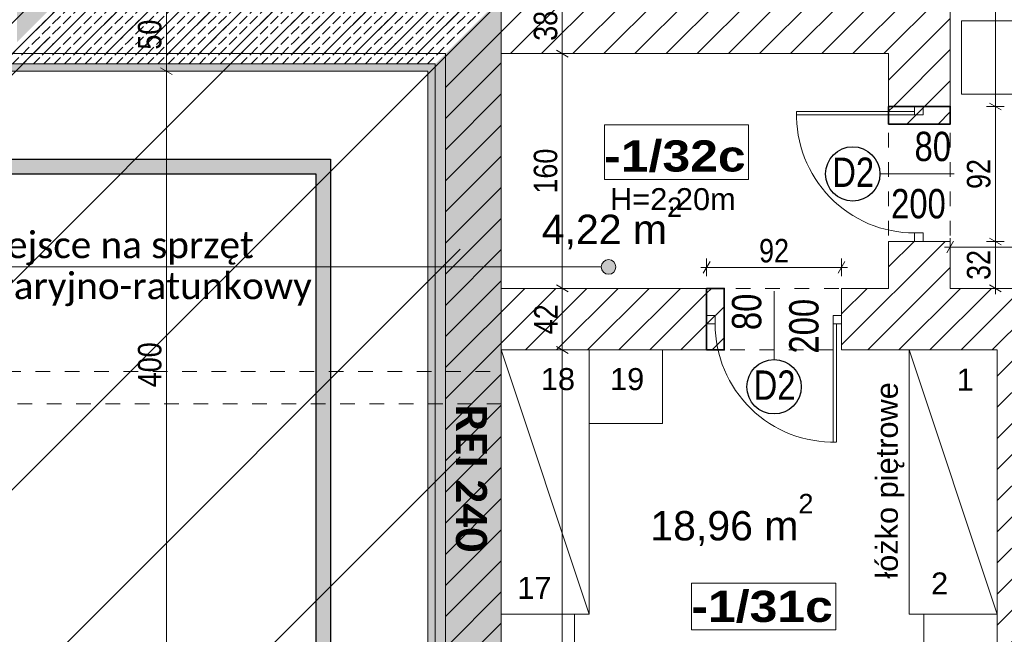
# Model space of a CAD drawing. Header units: centimetres. Extents: x 18292 to 3593338517, y 11794 to 62103.
# Tile 13 of 147: x 28190 to 28861, y 54512 to 54931. Entities that reach past the tile are written whole.
import ezdxf

# ---------------------------------------------------------------- set-up
doc = ezdxf.new("R2010")
doc.units = ezdxf.units.CM
doc.header["$MEASUREMENT"] = 0
doc.linetypes.add('Dashed-002', pattern=[20, 10, -10])
for name, color, linetype in [('410-Fundamenty', 7, 'Continuous'), ('499-Wymiary i opisy', 7, 'Continuous'), ('___WYBURZENIA', 7, 'Continuous'), ('__PROJEKTOWANE', 7, 'Continuous'), ('__PROJEKTOWANE_WYPOSAŻENIE', 7, 'Continuous'), ('MF-NR', 7, 'Continuous'), ('MF_KRESKOWANIE', 7, 'Continuous'), ('MF_NR', 7, 'Continuous'), ('MF_OKNA', 7, 'Continuous'), ('MF_przerywana', 7, 'Continuous'), ('MF_SCIANY_KONSTR', 7, 'Continuous'), ('MF_WIDOK', 7, 'Continuous')]:
    doc.layers.add(name, color=color, linetype=linetype)
doc.styles.add('GENERATED_STYLE_1', font='txt')
doc.styles.add('GENERATED_STYLE_2', font='txt')
doc.styles.add('GENERATED_STYLE_4', font='txt')
doc.styles.add('GENERATED_STYLE_5', font='txt')
doc.styles.add('GENERATED_STYLE_7', font='txt')
doc.styles.add('GENERATED_STYLE_8', font='txt')
doc.dimstyles.new('GENERATED_STYLE__1', dxfattribs={"dimtxt": 16, "dimasz": 6.08, "dimexe": 0.18, "dimexo": 0.0625, "dimgap": 0.09, "dimtad": 1, "dimtih": 1, "dimtoh": 1, "dimdec": 0, "dimzin": 0, "dimdsep": 46, "dimtxsty": 'GENERATED_STYLE_4', "dimblk": 'ARROWHEAD_2', "dimblk1": 'ARROWHEAD_2', "dimblk2": 'ARROWHEAD_2', "dimcen": 0.09, "dimse1": 1, "dimse2": 1, "dimclrd": 7, "dimclre": 7, "dimclrt": 7, "dimadec": 0, "dimazin": 0, "dimtfac": 1, "dimtdec": 4, "dimtmove": 0, "dimatfit": 3, "dimfxl": 0, "dimtolj": 1, "dimtzin": 0, "dimarcsym": 0})
doc.dimstyles.new('GENERATED_STYLE__2', dxfattribs={"dimtxt": 16, "dimasz": 6.08, "dimexe": 0.18, "dimexo": 0.0625, "dimgap": 0.09, "dimtad": 1, "dimtih": 1, "dimtoh": 1, "dimdec": 0, "dimzin": 0, "dimdsep": 46, "dimtxsty": 'GENERATED_STYLE_4', "dimblk": 'ARROWHEAD_2', "dimblk1": 'ARROWHEAD_2', "dimblk2": 'ARROWHEAD_2', "dimcen": 0.09, "dimse1": 1, "dimse2": 1, "dimclrd": 7, "dimclre": 7, "dimclrt": 7, "dimadec": 0, "dimazin": 0, "dimtfac": 1, "dimtdec": 4, "dimtmove": 2, "dimatfit": 3, "dimfxl": 0, "dimtolj": 1, "dimtzin": 0, "dimarcsym": 0})
doc.dimstyles.new('GENERATED_STYLE__3', dxfattribs={"dimtxt": 16, "dimasz": 6.08, "dimexe": 0.18, "dimexo": 0.0625, "dimgap": 0.09, "dimtad": 1, "dimdec": 0, "dimzin": 0, "dimdsep": 46, "dimtxsty": 'GENERATED_STYLE_4', "dimblk": 'ARROWHEAD_2', "dimblk1": 'ARROWHEAD_2', "dimblk2": 'ARROWHEAD_2', "dimcen": 0.09, "dimse1": 1, "dimse2": 1, "dimclrd": 7, "dimclre": 7, "dimclrt": 7, "dimadec": 0, "dimazin": 0, "dimtfac": 1, "dimtdec": 4, "dimtmove": 2, "dimatfit": 3, "dimfxl": 0, "dimtolj": 1, "dimtzin": 0, "dimarcsym": 0})
doc.dimstyles.new('GENERATED_STYLE__4', dxfattribs={"dimtxt": 16, "dimasz": 6.08, "dimexe": 0.18, "dimexo": 0.0625, "dimgap": 0.09, "dimtad": 1, "dimdec": 0, "dimzin": 0, "dimdsep": 46, "dimtxsty": 'GENERATED_STYLE_4', "dimblk": 'ARROWHEAD_2', "dimblk1": 'ARROWHEAD_2', "dimblk2": 'ARROWHEAD_2', "dimcen": 0.09, "dimse1": 1, "dimse2": 1, "dimclrd": 7, "dimclre": 7, "dimclrt": 7, "dimadec": 0, "dimazin": 0, "dimtfac": 1, "dimtdec": 4, "dimtmove": 0, "dimatfit": 3, "dimfxl": 0, "dimtolj": 1, "dimtzin": 0, "dimarcsym": 0})
doc.dimstyles.new('GENERATED_STYLE__6', dxfattribs={"dimtxt": 16, "dimasz": 6.08, "dimexe": 0.18, "dimexo": 0.0625, "dimgap": 0.09, "dimtad": 1, "dimdec": 0, "dimzin": 0, "dimdsep": 46, "dimtxsty": 'GENERATED_STYLE_1', "dimblk": 'ARROWHEAD_2', "dimblk1": 'ARROWHEAD_2', "dimblk2": 'ARROWHEAD_2', "dimcen": 0.09, "dimse1": 1, "dimse2": 1, "dimclrd": 7, "dimclre": 7, "dimclrt": 7, "dimadec": 0, "dimazin": 0, "dimtfac": 1, "dimtdec": 4, "dimtmove": 0, "dimatfit": 3, "dimfxl": 0, "dimtolj": 1, "dimtzin": 0, "dimarcsym": 0})
pattern_1 = [(45, (4868174.165, 3898003.605), (-10.606601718, 10.606601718), [])]
pattern_2 = [(45, (4868174.165, 3898003.605), (-7.071067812, 7.071067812), [7.5, -2.5]), (45, (4868174.165, 3898010.676), (-7.071067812, 7.071067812), [7.5, -2.5])]
pattern_3 = [(90, (4868174.1653, 3898003.6053), (-3.4641016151, 0), [2, -4]), (90, (4868172.4333, 3898006.6053), (-3.4641016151, 0), [2, -4]), (150, (4868174.1653, 3898005.6053), (1.7320508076, 3), [2, -4]), (150, (4868170.7012, 3898005.6053), (1.7320508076, 3), [2, -4]), (210, (4868174.1653, 3898003.6053), (-1.7320508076, 3), [2, -4]), (210, (4868170.7012, 3898003.6053), (-1.7320508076, 3), [2, -4])]

# ---------------------------------------------------------------- blocks, each defined once
blk = doc.blocks.new('*D56', base_point=(4868174.17, 3898003.61))
at = {"layer": '499-Wymiary i opisy', "color": 7, "linetype": 'Continuous', "lineweight": 13}
for p, q in [((28565.47, 54705.49), (28553.47, 54705.49)), ((28555.47, 54707.8), (28563.47, 54703.18)), ((28559.47, 54144.49), (28559.47, 54705.49)), ((28565.47, 54144.49), (28553.47, 54144.49)), ((28555.47, 54146.8), (28563.47, 54142.18)), ((28559.47, 54140.58), (28559.47, 54144.49))]:
    blk.add_line(p, q, dxfattribs=at)
at = {"layer": '499-Wymiary i opisy', "color": 7, "lineweight": 13, "insert": (28556.27, 54413.75), "char_height": 16, "attachment_point": 7, "rotation": 90, "style": 'GENERATED_STYLE_4'}
blk.add_mtext('\\A1;{\\pql;\\fArial Narrow|b0|i0|c238|p34;561}', dxfattribs=at)
blk = doc.blocks.new('ARROWHEAD_2')
at = {"color": 0, "linetype": 'Continuous', "lineweight": 0}
for p, q in [((0, 0), (-1, 0)), ((-0.38, -0.66), (0.38, 0.66))]:
    blk.add_line(p, q, dxfattribs=at)
blk = doc.blocks.new('*D57', base_point=(4868174.17, 3898003.61))
at = {"layer": '499-Wymiary i opisy', "color": 7, "linetype": 'Continuous', "lineweight": 13}
for p, q in [((28565.47, 54747.49), (28553.47, 54747.49)), ((28555.47, 54749.8), (28563.47, 54745.18)), ((28559.47, 54705.49), (28559.47, 54747.49)), ((28565.47, 54705.49), (28553.47, 54705.49)), ((28555.47, 54707.8), (28563.47, 54703.18))]:
    blk.add_line(p, q, dxfattribs=at)
at = {"layer": '499-Wymiary i opisy', "color": 7, "lineweight": 13, "insert": (28556.27, 54716.25), "char_height": 16, "attachment_point": 7, "rotation": 90, "style": 'GENERATED_STYLE_4'}
blk.add_mtext('\\A1;{\\pql;\\fArial Narrow|b0|i0|c238|p34;42}', dxfattribs=at)
blk = doc.blocks.new('*D58', base_point=(4868174.17, 3898003.61))
at = {"layer": '499-Wymiary i opisy', "color": 7, "linetype": 'Continuous', "lineweight": 13}
for p, q in [((28565.47, 54907.49), (28553.47, 54907.49)), ((28555.47, 54909.8), (28563.47, 54905.18)), ((28559.47, 54747.49), (28559.47, 54907.49)), ((28565.47, 54747.49), (28553.47, 54747.49)), ((28555.47, 54749.8), (28563.47, 54745.18))]:
    blk.add_line(p, q, dxfattribs=at)
at = {"layer": '499-Wymiary i opisy', "color": 7, "lineweight": 13, "insert": (28556.27, 54812.13), "char_height": 16, "attachment_point": 7, "rotation": 90, "style": 'GENERATED_STYLE_4'}
blk.add_mtext('\\A1;{\\pql;\\fArial Narrow|b0|i0|c238|p34;160}', dxfattribs=at)
blk = doc.blocks.new('*D59', base_point=(4868174.17, 3898003.61))
at = {"layer": '499-Wymiary i opisy', "color": 7, "linetype": 'Continuous', "lineweight": 13}
for p, q in [((28563.47, 54943.18), (28555.47, 54947.8)), ((28559.47, 54945.49), (28559.47, 54949.41)), ((28565.47, 54945.49), (28553.47, 54945.49)), ((28559.47, 54907.49), (28559.47, 54945.49)), ((28565.47, 54907.49), (28553.47, 54907.49)), ((28555.47, 54909.8), (28563.47, 54905.18))]:
    blk.add_line(p, q, dxfattribs=at)
at = {"layer": '499-Wymiary i opisy', "color": 7, "lineweight": 13, "insert": (28556.27, 54916.25), "char_height": 16, "attachment_point": 7, "rotation": 90, "style": 'GENERATED_STYLE_4'}
blk.add_mtext('\\A1;{\\pql;\\fArial Narrow|b0|i0|c238|p34;38}', dxfattribs=at)
blk = doc.blocks.new('*D72', base_point=(4868174.17, 3898003.61))
at = {"layer": '499-Wymiary i opisy', "color": 7, "linetype": 'Continuous', "lineweight": 13}
for p, q in [((28784.19, 55639.09), (28779.57, 55631.09)), ((28781.88, 55629.09), (28781.88, 55641.09)), ((28826.19, 55639.09), (28821.57, 55631.09)), ((28823.88, 55629.09), (28823.88, 55641.09)), ((28781.88, 55635.09), (28823.88, 55635.09))]:
    blk.add_line(p, q, dxfattribs=at)
at = {"layer": '499-Wymiary i opisy', "color": 7, "lineweight": 13, "insert": (28792.64, 55638.29), "char_height": 16, "attachment_point": 7, "style": 'GENERATED_STYLE_4'}
blk.add_mtext('\\A1;{\\pql;\\fArial Narrow|b0|i0|c238|p34;42}', dxfattribs=at)
blk = doc.blocks.new('*D73', base_point=(4868174.17, 3898003.61))
at = {"layer": '499-Wymiary i opisy', "color": 7, "linetype": 'Continuous', "lineweight": 13}
for p, q in [((28826.19, 55639.09), (28821.57, 55631.09)), ((28823.88, 55629.09), (28823.88, 55641.09)), ((29003.19, 55639.09), (28998.57, 55631.09)), ((29000.88, 55629.09), (29000.88, 55641.09)), ((28823.88, 55635.09), (29000.88, 55635.09))]:
    blk.add_line(p, q, dxfattribs=at)
at = {"layer": '499-Wymiary i opisy', "color": 7, "lineweight": 13, "insert": (28863, 55638.29), "char_height": 16, "attachment_point": 7, "style": 'GENERATED_STYLE_4'}
blk.add_mtext('\\A1;{\\pql;\\fArial Narrow|b0|i0|c238|p34;177}', dxfattribs=at)
blk = doc.blocks.new('*D126', base_point=(4868174.17, 3898003.61))
at = {"layer": '499-Wymiary i opisy', "color": 7, "linetype": 'Continuous', "lineweight": 13}
for p, q in [((31251.77, 59746.49), (31239.77, 59746.49)), ((31249.77, 59744.18), (31241.77, 59748.8)), ((31245.77, 59746.49), (31245.77, 59750.41)), ((31245.77, 52927.49), (31245.77, 59746.49)), ((31251.77, 52927.49), (31239.77, 52927.49)), ((31241.77, 52929.8), (31249.77, 52925.18)), ((31245.77, 52923.58), (31245.77, 52927.49))]:
    blk.add_line(p, q, dxfattribs=at)
at = {"layer": '499-Wymiary i opisy', "color": 7, "lineweight": 13, "insert": (31242.57, 56311.39), "char_height": 16, "attachment_point": 7, "rotation": 90, "style": 'GENERATED_STYLE_1'}
blk.add_mtext('\\A1;{\\pql;\\fArial Narrow|b1|i0|c238|p34;6\xa0819}', dxfattribs=at)
blk = doc.blocks.new('*D162', base_point=(4868174.17, 3898003.61))
at = {"layer": '499-Wymiary i opisy', "color": 7, "linetype": 'Continuous', "lineweight": 13}
for p, q in [((28860.71, 54779.49), (28848.71, 54779.49)), ((28850.71, 54781.8), (28858.71, 54777.18)), ((28854.71, 54747.49), (28854.71, 54779.49)), ((28860.71, 54747.49), (28848.71, 54747.49)), ((28850.71, 54749.8), (28858.71, 54745.18)), ((28854.71, 54743.58), (28854.71, 54747.49))]:
    blk.add_line(p, q, dxfattribs=at)
at = {"layer": '499-Wymiary i opisy', "color": 7, "lineweight": 13, "insert": (28851.51, 54753.25), "char_height": 16, "attachment_point": 7, "rotation": 90, "style": 'GENERATED_STYLE_4'}
blk.add_mtext('\\A1;{\\pql;\\fArial Narrow|b0|i0|c238|p34;32}', dxfattribs=at)
blk = doc.blocks.new('*D163', base_point=(4868174.17, 3898003.61))
at = {"layer": '499-Wymiary i opisy', "color": 7, "linetype": 'Continuous', "lineweight": 13}
for p, q in [((28850.71, 54873.8), (28858.71, 54869.18)), ((28860.71, 54871.49), (28848.71, 54871.49)), ((28854.71, 54779.49), (28854.71, 54871.49)), ((28860.71, 54779.49), (28848.71, 54779.49)), ((28850.71, 54781.8), (28858.71, 54777.18))]:
    blk.add_line(p, q, dxfattribs=at)
at = {"layer": '499-Wymiary i opisy', "color": 7, "lineweight": 13, "insert": (28851.51, 54815.25), "char_height": 16, "attachment_point": 7, "rotation": 90, "style": 'GENERATED_STYLE_4'}
blk.add_mtext('\\A1;{\\pql;\\fArial Narrow|b0|i0|c238|p34;92}', dxfattribs=at)
blk = doc.blocks.new('*D164', base_point=(4868174.17, 3898003.61))
at = {"layer": '499-Wymiary i opisy', "color": 7, "linetype": 'Continuous', "lineweight": 13}
for p, q in [((28850.71, 55101.8), (28858.71, 55097.18)), ((28860.71, 55099.49), (28848.71, 55099.49)), ((28854.71, 54871.49), (28854.71, 55099.49)), ((28850.71, 54873.8), (28858.71, 54869.18)), ((28860.71, 54871.49), (28848.71, 54871.49))]:
    blk.add_line(p, q, dxfattribs=at)
at = {"layer": '499-Wymiary i opisy', "color": 7, "lineweight": 13, "insert": (28851.51, 54970.13), "char_height": 16, "attachment_point": 7, "rotation": 90, "style": 'GENERATED_STYLE_4'}
blk.add_mtext('\\A1;{\\pql;\\fArial Narrow|b0|i0|c238|p34;228}', dxfattribs=at)
blk = doc.blocks.new('*D169', base_point=(4868174.17, 3898003.61))
at = {"layer": '499-Wymiary i opisy', "color": 7, "linetype": 'Continuous', "lineweight": 13}
for p, q in [((28826.19, 54779.67), (28821.57, 54771.67)), ((28823.88, 54769.67), (28823.88, 54781.67)), ((29101.19, 54779.67), (29096.57, 54771.67)), ((29098.88, 54769.67), (29098.88, 54781.67)), ((28819.97, 54775.67), (28823.88, 54775.67)), ((28823.88, 54775.67), (29098.88, 54775.67))]:
    blk.add_line(p, q, dxfattribs=at)
at = {"layer": '499-Wymiary i opisy', "color": 7, "lineweight": 13, "insert": (28946.02, 54778.87), "char_height": 16, "attachment_point": 7, "style": 'GENERATED_STYLE_4'}
blk.add_mtext('\\A1;{\\pql;\\fArial Narrow|b0|i0|c238|p34;275}', dxfattribs=at)
blk = doc.blocks.new('*D173', base_point=(4868174.17, 3898003.61))
at = {"layer": '499-Wymiary i opisy', "color": 7, "linetype": 'Continuous', "lineweight": 13}
for p, q in [((28660.19, 54765.77), (28655.57, 54757.77)), ((28657.88, 54755.77), (28657.88, 54767.77)), ((28747.57, 54757.77), (28752.19, 54765.77)), ((28749.88, 54755.77), (28749.88, 54767.77)), ((28653.97, 54761.77), (28657.88, 54761.77)), ((28657.88, 54761.77), (28749.88, 54761.77)), ((28749.88, 54761.77), (28753.79, 54761.77))]:
    blk.add_line(p, q, dxfattribs=at)
at = {"layer": '499-Wymiary i opisy', "color": 7, "lineweight": 13, "insert": (28693.64, 54764.97), "char_height": 16, "attachment_point": 7, "style": 'GENERATED_STYLE_4'}
blk.add_mtext('\\A1;{\\pql;\\fArial Narrow|b0|i0|c238|p34;92}', dxfattribs=at)
blk = doc.blocks.new('*D252', base_point=(4868174.17, 3898003.61))
at = {"layer": '499-Wymiary i opisy', "color": 7, "linetype": 'Continuous', "lineweight": 13}
for p, q in [((28784.19, 55007.95), (28779.57, 54999.95)), ((28781.88, 54997.95), (28781.88, 55009.95)), ((28826.19, 55007.95), (28821.57, 54999.95)), ((28823.88, 54997.95), (28823.88, 55009.95)), ((28781.88, 55003.95), (28823.88, 55003.95))]:
    blk.add_line(p, q, dxfattribs=at)
at = {"layer": '499-Wymiary i opisy', "color": 7, "lineweight": 13, "insert": (28792.64, 55007.15), "char_height": 16, "attachment_point": 7, "style": 'GENERATED_STYLE_4'}
blk.add_mtext('\\A1;{\\pql;\\fArial Narrow|b0|i0|c238|p34;42}', dxfattribs=at)
blk = doc.blocks.new('*D253', base_point=(4868174.17, 3898003.61))
at = {"layer": '499-Wymiary i opisy', "color": 7, "linetype": 'Continuous', "lineweight": 13}
for p, q in [((28826.19, 55007.95), (28821.57, 54999.95)), ((28823.88, 54997.95), (28823.88, 55009.95)), ((29383.19, 55007.95), (29378.57, 54999.95)), ((29380.88, 54997.95), (29380.88, 55009.95)), ((28823.88, 55003.95), (29380.88, 55003.95))]:
    blk.add_line(p, q, dxfattribs=at)
at = {"layer": '499-Wymiary i opisy', "color": 7, "lineweight": 13, "insert": (29087.02, 55007.15), "char_height": 16, "attachment_point": 7, "style": 'GENERATED_STYLE_4'}
blk.add_mtext('\\A1;{\\pql;\\fArial Narrow|b0|i0|c238|p34;557}', dxfattribs=at)
blk = doc.blocks.new('*D264', base_point=(4868174.17, 3898003.61))
at = {"layer": '499-Wymiary i opisy', "color": 7, "linetype": 'Continuous', "lineweight": 13}
for p, q in [((28295.66, 54895.49), (28283.66, 54895.49)), ((28285.66, 54897.8), (28293.66, 54893.18)), ((28289.66, 54495.49), (28289.66, 54895.49)), ((28285.66, 54497.8), (28293.66, 54493.18)), ((28295.66, 54495.49), (28283.66, 54495.49))]:
    blk.add_line(p, q, dxfattribs=at)
at = {"layer": '499-Wymiary i opisy', "color": 7, "lineweight": 13, "insert": (28286.46, 54680.13), "char_height": 16, "attachment_point": 7, "rotation": 90, "style": 'GENERATED_STYLE_4'}
blk.add_mtext('\\A1;{\\pql;\\fArial Narrow|b0|i0|c238|p34;400}', dxfattribs=at)
blk = doc.blocks.new('*D265', base_point=(4868174.17, 3898003.61))
at = {"layer": '499-Wymiary i opisy', "color": 7, "linetype": 'Continuous', "lineweight": 13}
for p, q in [((28285.66, 54947.8), (28293.66, 54943.18)), ((28295.66, 54945.49), (28283.66, 54945.49)), ((28289.66, 54895.49), (28289.66, 54945.49)), ((28295.66, 54895.49), (28283.66, 54895.49)), ((28285.66, 54897.8), (28293.66, 54893.18))]:
    blk.add_line(p, q, dxfattribs=at)
at = {"layer": '499-Wymiary i opisy', "color": 7, "lineweight": 13, "insert": (28286.46, 54910.25), "char_height": 16, "attachment_point": 7, "rotation": 90, "style": 'GENERATED_STYLE_4'}
blk.add_mtext('\\A1;{\\pql;\\fArial Narrow|b0|i0|c238|p34;50}', dxfattribs=at)

msp = doc.modelspace()

# ---------------------------------------------------------------- hatches: boundary and pattern name
at = {"layer": '410-Fundamenty', "linetype": 'Continuous', "lineweight": 0, "true_color": 0x000000}
h = msp.add_hatch(dxfattribs=at)
h.set_pattern_fill('beton_000a', color=18, style=0, pattern_type=2)
h.set_pattern_definition(pattern_2)
h.paths.add_polyline_path([(28192.88, 55795.49), (28192.88, 54920.49), (28217.88, 54945.49), (28217.88, 55820.49)])
h = msp.add_hatch(dxfattribs=at)
h.set_pattern_fill('beton_000a', color=18, style=0, pattern_type=2)
h.set_pattern_definition(pattern_2)
h.paths.add_polyline_path([(28187.88, 55790.49), (28187.88, 54915.49), (28192.88, 54920.49), (28192.88, 55795.49)])
h = msp.add_hatch(dxfattribs=at)
h.set_pattern_fill('beton_000a', color=18, style=0, pattern_type=2)
h.set_pattern_definition(pattern_2)
h.paths.add_polyline_path([(28192.88, 54920.49), (28492.88, 54920.49), (28517.88, 54945.49), (28217.88, 54945.49)])
h = msp.add_hatch(dxfattribs=at)
h.set_pattern_fill('beton_000a', color=18, style=0, pattern_type=2)
h.set_pattern_definition(pattern_2)
h.paths.add_polyline_path([(28492.88, 54920.49), (28492.88, 54119.49), (28517.88, 54144.49), (28517.88, 54945.49)])
h = msp.add_hatch(dxfattribs=at)
h.set_pattern_fill('beton_000a', color=18, style=0, pattern_type=2)
h.set_pattern_definition(pattern_2)
h.paths.add_polyline_path([(28187.88, 54915.49), (28487.88, 54915.49), (28492.88, 54920.49), (28192.88, 54920.49)])
h = msp.add_hatch(dxfattribs=at)
h.set_pattern_fill('beton_000a', color=18, style=0, pattern_type=2)
h.set_pattern_definition(pattern_2)
h.paths.add_polyline_path([(28487.88, 54915.49), (28487.88, 54114.49), (28492.88, 54119.49), (28492.88, 54920.49)])
h = msp.add_hatch(dxfattribs=at)
h.set_pattern_fill('beton_000a', color=18, style=0, pattern_type=2)
h.set_pattern_definition(pattern_2)
h.paths.add_polyline_path([(28172.88, 54900.49), (28472.88, 54900.49), (28487.88, 54915.49), (28187.88, 54915.49)])
h = msp.add_hatch(dxfattribs=at)
h.set_pattern_fill('beton_000a', color=18, style=0, pattern_type=2)
h.set_pattern_definition(pattern_2)
h.paths.add_polyline_path([(28472.88, 54900.49), (28472.88, 54099.49), (28487.88, 54114.49), (28487.88, 54915.49)])
h = msp.add_hatch(dxfattribs=at)
h.set_pattern_fill('Styropian_000a', color=18, style=0, pattern_type=2)
h.set_pattern_definition(pattern_3)
h.paths.add_polyline_path([(28167.88, 54895.49), (28467.88, 54895.49), (28472.88, 54900.49), (28172.88, 54900.49)])
h = msp.add_hatch(dxfattribs=at)
h.set_pattern_fill('Styropian_000a', color=18, style=0, pattern_type=2)
h.set_pattern_definition(pattern_3)
h.paths.add_polyline_path([(28467.88, 54895.49), (28467.88, 54094.49), (28472.88, 54099.49), (28472.88, 54900.49)])
at = {"layer": '___WYBURZENIA', "linetype": 'Continuous', "lineweight": 35}
h = msp.add_hatch(dxfattribs=at)
h.set_pattern_fill('bloczki_ceramiczne_000a', color=30, style=0, pattern_type=2)
h.set_pattern_definition(pattern_1)
h.paths.add_polyline_path([(28781.88, 54859.49), (28823.88, 54859.49), (28823.88, 54871.49), (28781.88, 54871.49)])
h = msp.add_hatch(dxfattribs=at)
h.set_pattern_fill('bloczki_ceramiczne_000a', color=30, style=0, pattern_type=2)
h.set_pattern_definition(pattern_1)
h.paths.add_polyline_path([(28657.88, 54705.49), (28669.88, 54705.49), (28669.88, 54747.49), (28657.88, 54747.49)])
at = {"layer": '__PROJEKTOWANE', "linetype": 'Continuous', "lineweight": 13}
h = msp.add_hatch(dxfattribs=at)
h.set_pattern_fill('Bloczki_ceramiczne_kopia_DD', color=150, style=0, pattern_type=2)
h.set_pattern_definition([(45, (4868174.17, 3898003.61), (-70.7106781, 70.7106781), [])])
h.paths.add_polyline_path([(29714.88, 54617.49), (30014.88, 54617.49), (30014.88, 55810.49), (29733.88, 55810.49), (29733.88, 56706.54), (30093.98, 56706.54), (30092.06, 56167.49), (30371.88, 56167.49), (30371.88, 54260.49), (30071.88, 54260.49), (30071.88, 53759.49), (28132.88, 53759.49), (28132.88, 54560.49), (27833.92, 54560.49), (27832.9, 55446.69), (26114.07, 55446.61), (26114.07, 55792.49), (28189.88, 55792.49), (28189.88, 54917.49), (28489.88, 54917.49), (28489.88, 54116.49), (29714.88, 54116.49)])
at = {"layer": '__PROJEKTOWANE', "linetype": 'Continuous', "lineweight": 25}
h = msp.add_hatch(color=230, dxfattribs=at)
h.paths.add_polyline_path([(27914.85, 56613.92), (27914.85, 54825.65), (28391.41, 54825.65), (28391.41, 54038.82), (28822.34, 54038.82), (28822.34, 53475.15), (29471.71, 53475.15), (29471.71, 54038.82), (29811.8, 54038.82), (29811.8, 54541.02), (30104, 54541.02), (30104, 55897.12), (28839.09, 55897.12), (28839.09, 56613.92)])
h.paths.add_polyline_path([(28832.34, 53485.15), (28832.34, 54048.82), (28401.41, 54048.82), (28401.41, 54835.65), (27924.85, 54835.65), (27924.85, 56603.92), (28829.09, 56603.92), (28829.09, 55887.12), (30094, 55887.12), (30094, 54551.02), (29801.8, 54551.02), (29801.8, 54048.82), (29461.71, 54048.82), (29461.71, 53485.15)], flags=0)
at = {"layer": '__PROJEKTOWANE_WYPOSAŻENIE', "linetype": 'Continuous', "lineweight": 13}
msp.add_hatch(color=150, dxfattribs=at).paths.add_polyline_path([(28586.01, 54762.06), (28586.4, 54760.15), (28587.48, 54758.52), (28589.1, 54757.44), (28591.01, 54757.06), (28592.93, 54757.44), (28594.55, 54758.52), (28595.63, 54760.15), (28596.01, 54762.06), (28595.63, 54763.97), (28594.55, 54765.59), (28592.93, 54766.68), (28591.01, 54767.06), (28589.1, 54766.68), (28587.48, 54765.59), (28586.4, 54763.97)])
at = {"layer": 'MF_KRESKOWANIE', "linetype": 'Continuous', "lineweight": 13}
h = msp.add_hatch(dxfattribs=at)
h.set_pattern_fill('bloczki_ceramiczne_000a', color=250, style=0, pattern_type=2)
h.set_pattern_definition(pattern_1)
h.paths.add_polyline_path([(28179.88, 54907.49), (28479.88, 54907.49), (28479.88, 54896.49), (28479.88, 54735.49), (28479.88, 54106.49), (28547.88, 54106.49), (28855.88, 54106.49), (28855.88, 53966.49), (28897.88, 53966.49), (29179.56, 53966.49), (29179.56, 53894.49), (29179.56, 53558.49), (29349.56, 53558.49), (29349.56, 53894.49), (29349.56, 53966.49), (29349.56, 54106.49), (29724.88, 54106.49), (29724.88, 54607.49), (30024.88, 54607.49), (30024.88, 54660.49), (30024.88, 55820.49), (29705.88, 55820.49), (28929.88, 55820.49), (28929.88, 55776.49), (29000.88, 55776.49), (29000.88, 55556.49), (28933.88, 55556.49), (28923.88, 55556.49), (28923.88, 55514.49), (29143.88, 55514.49), (29143.88, 55556.49), (29042.88, 55556.49), (29042.88, 55776.49), (29380.88, 55776.49), (29380.88, 55556.49), (29223.88, 55556.49), (29223.88, 55514.49), (29422.88, 55514.49), (29422.88, 55776.49), (29686.88, 55776.49), (29986.88, 55776.49), (29986.88, 55234.49), (29686.88, 55234.49), (29422.88, 55234.49), (29422.88, 55434.49), (29380.88, 55434.49), (29380.88, 55393.49), (29380.88, 55026.49), (29422.88, 55026.49), (29422.88, 55192.49), (29986.88, 55192.49), (29986.88, 54645.49), (29722.88, 54645.49), (29722.88, 54735.49), (29722.88, 54747.49), (29422.88, 54747.49), (29422.88, 54934.49), (29380.88, 54934.49), (29380.88, 54747.49), (29380.88, 54705.49), (29686.88, 54705.49), (29686.88, 54144.49), (29284.88, 54144.49), (29284.88, 54705.49), (29288.88, 54705.49), (29288.88, 54747.49), (29190.88, 54747.49), (29190.88, 54705.49), (29242.88, 54705.49), (29242.88, 54290.49), (29217.88, 54290.49), (29232.88, 54248.49), (29242.88, 54248.49), (29242.88, 54144.49), (29062.88, 54144.49), (29062.88, 54147.49), (29020.88, 54147.49), (29020.88, 54144.49), (29007.88, 54144.49), (29007.88, 54106.49), (29311.56, 54106.49), (29311.56, 54008.49), (29311.56, 53894.49), (29311.22, 53894.49), (29311.22, 53600.49), (29221.56, 53600.49), (29221.56, 53894.49), (29221.56, 53983.49), (29196.56, 54008.49), (28897.88, 54008.49), (28897.88, 54106.49), (28947.88, 54106.49), (28947.88, 54144.49), (28897.88, 54144.49), (28897.88, 54159.49), (28855.88, 54159.49), (28855.88, 54144.49), (28517.88, 54144.49), (28517.88, 54705.49), (28657.88, 54705.49), (28657.88, 54747.49), (28517.88, 54747.49), (28517.88, 54907.49), (28781.88, 54907.49), (28781.88, 54871.49), (28823.88, 54871.49), (28823.88, 55099.49), (28781.88, 55099.49), (28781.88, 54945.49), (28527.88, 54945.49), (28217.88, 54945.49), (28217.88, 55790.1), (28680.42, 55790.44), (28680.56, 55820.49), (28217.88, 55820.49), (28193.88, 55782.49), (28179.88, 55782.49), (28179.88, 54945.49)])
h = msp.add_hatch(dxfattribs=at)
h.set_pattern_fill('bloczki_ceramiczne_000a', color=250, style=0, pattern_type=2)
h.set_pattern_definition(pattern_1)
h.paths.add_polyline_path([(29098.88, 54747.49), (28823.88, 54747.49), (28823.88, 54779.49), (28781.88, 54779.49), (28781.88, 54747.49), (28749.88, 54747.49), (28749.88, 54705.49), (28792.88, 54705.49), (28855.88, 54705.49), (28855.88, 54219.49), (28897.88, 54219.49), (28897.88, 54248.49), (29020.88, 54248.49), (29020.88, 54239.49), (29062.88, 54239.49), (29062.88, 54248.49), (29092.88, 54248.49), (29107.88, 54290.49), (28897.88, 54290.49), (28897.88, 54705.49), (29098.88, 54705.49)])

# ---------------------------------------------------------------- linework, layer by layer
at = {"layer": '410-Fundamenty', "color": 7, "linetype": 'Continuous', "lineweight": 13}
for p, q in [((28172.88, 54900.49), (28472.88, 54900.49)), ((28472.88, 54900.49), (28472.88, 54099.49))]:
    msp.add_line(p, q, dxfattribs=at)
at = {"layer": '410-Fundamenty', "color": 7, "linetype": 'Continuous', "lineweight": 13, "flags": 128}
for points in [[(28517.88, 54144.49), (28517.88, 54945.49)], [(28167.88, 54895.49), (28467.88, 54895.49)], [(28467.88, 54895.49), (28467.88, 54094.49)]]:
    msp.add_lwpolyline(points, dxfattribs=at)
at = {"layer": '___WYBURZENIA', "color": 30, "linetype": 'Continuous', "lineweight": 35, "flags": 128}
for points in [[(28781.88, 54859.49), (28823.88, 54859.49), (28823.88, 54871.49), (28781.88, 54871.49)], [(28657.88, 54705.49), (28669.88, 54705.49), (28669.88, 54747.49), (28657.88, 54747.49)]]:
    msp.add_lwpolyline(points, close=True, dxfattribs=at)
at = {"layer": '__PROJEKTOWANE', "color": 230, "linetype": 'Continuous', "lineweight": 25, "flags": 128}
for points in [[(28822.34, 53475.15), (29471.71, 53475.15), (29471.71, 54038.82), (29811.8, 54038.82), (29811.8, 54541.02), (30104, 54541.02), (30104, 55897.12), (28839.09, 55897.12), (28839.09, 56613.92), (27914.88, 56613.92), (27914.88, 54825.65), (28391.41, 54825.65), (28391.41, 54038.82), (28822.34, 54038.82)], [(28832.34, 53485.15), (29461.71, 53485.15), (29461.71, 54048.82), (29801.8, 54048.82), (29801.8, 54551.02), (30094, 54551.02), (30094, 55887.12), (28829.09, 55887.12), (28829.09, 56603.92), (27924.85, 56603.92), (27924.85, 54835.65), (28401.41, 54835.65), (28401.41, 54048.82), (28832.34, 54048.82)]]:
    msp.add_lwpolyline(points, close=True, dxfattribs=at)
at = {"layer": '__PROJEKTOWANE', "color": 7, "linetype": 'Continuous', "lineweight": 25}
for centre in [(28757.46, 54825.49), (28703.86, 54680.39)]:
    msp.add_circle(centre, 18.52, dxfattribs=at)
at = {"layer": '__PROJEKTOWANE_WYPOSAŻENIE', "color": 150, "linetype": 'Continuous', "lineweight": 13}
msp.add_line((28153.88, 54762.06), (28586.01, 54762.06), dxfattribs=at)
at = {"layer": '__PROJEKTOWANE_WYPOSAŻENIE', "color": 7, "linetype": 'Continuous', "lineweight": 13}
for p, q in [((28577.88, 54525.49), (28517.88, 54705.49)), ((28855.88, 54525.49), (28795.88, 54705.49))]:
    msp.add_line(p, q, dxfattribs=at)
at = {"layer": '__PROJEKTOWANE_WYPOSAŻENIE', "color": 7, "linetype": 'Continuous', "lineweight": 13, "flags": 128}
for points in [[(28881.69, 54879.84), (28831.69, 54879.84), (28831.69, 54929.84), (28881.69, 54929.84)], [(28517.88, 54525.49), (28577.88, 54525.49), (28577.88, 54705.49), (28517.88, 54705.49)], [(28627.88, 54705.49), (28577.88, 54705.49), (28577.88, 54655.49), (28627.88, 54655.49)], [(28795.88, 54525.49), (28855.88, 54525.49), (28855.88, 54705.49), (28795.88, 54705.49)], [(28517.88, 54525.49), (28517.88, 54475.49), (28567.88, 54475.49), (28567.88, 54525.49)], [(28855.88, 54475.49), (28855.88, 54525.49), (28805.88, 54525.49), (28805.88, 54475.49)]]:
    msp.add_lwpolyline(points, close=True, dxfattribs=at)
at = {"layer": '__PROJEKTOWANE_WYPOSAŻENIE', "color": 7, "linetype": 'Dashed-002', "lineweight": 13, "flags": 128}
for points in [[(28180.36, 54690.74), (28517.88, 54690.74)], [(28168.16, 54668.8), (28517.88, 54668.8)]]:
    msp.add_lwpolyline(points, dxfattribs=at)
at = {"layer": '__PROJEKTOWANE_WYPOSAŻENIE', "color": 150, "linetype": 'Continuous', "lineweight": 13}
msp.add_circle((28591.01, 54762.06), 5, dxfattribs=at)
at = {"layer": 'MF-NR', "color": 7, "linetype": 'Continuous', "lineweight": 13}
for p, q in [((28588.16, 54859.05), (28681.49, 54859.05)), ((28588.16, 54827.16), (28588.16, 54859.05)), ((28686.49, 54853.64), (28686.49, 54821.75)), ((28647.59, 54546.64), (28740.93, 54546.64)), ((28647.59, 54514.75), (28647.59, 54546.64)), ((28745.93, 54546.64), (28745.93, 54514.75))]:
    msp.add_line(p, q, dxfattribs=at)
at = {"layer": 'MF-NR', "color": 7, "linetype": 'Continuous', "lineweight": 13, "flags": 128}
for points in [[(28681.49, 54821.75), (28588.16, 54821.75)], [(28740.93, 54514.75), (28647.59, 54514.75)]]:
    msp.add_lwpolyline(points, dxfattribs=at)
at = {"layer": 'MF_OKNA', "color": 7, "linetype": 'Continuous', "lineweight": 13}
for p, q in [((28799.63, 54868.04), (28719.16, 54868.04)), ((28799.63, 54865.74), (28799.63, 54871.49)), ((28805.38, 54871.49), (28805.38, 54865.74)), ((28799.63, 54865.74), (28719.13, 54865.74)), ((28805.38, 54865.74), (28799.63, 54865.74)), ((28800.38, 54859.49), (28805.38, 54859.49)), ((28775.98, 54825.49), (28826.67, 54825.49)), ((28805.38, 54785.24), (28799.63, 54785.24)), ((28799.63, 54785.24), (28799.63, 54779.49)), ((28802.88, 54779.49), (28805.38, 54779.49)), ((28805.38, 54779.49), (28805.38, 54785.24)), ((28703.86, 54698.91), (28703.86, 54745.52)), ((28657.88, 54728.99), (28663.63, 54728.99)), ((28663.63, 54728.99), (28663.63, 54723.24)), ((28669.88, 54726.49), (28669.88, 54728.99)), ((28749.88, 54728.99), (28744.13, 54728.99)), ((28744.13, 54728.99), (28744.13, 54723.24)), ((28749.88, 54726.49), (28749.88, 54728.99)), ((28663.63, 54723.24), (28657.88, 54723.24)), ((28744.13, 54723.24), (28749.88, 54723.24)), ((28744.13, 54723.24), (28744.13, 54642.74)), ((28746.43, 54723.24), (28746.43, 54642.78))]:
    msp.add_line(p, q, dxfattribs=at)
for centre, start, end in [((28799.63, 54865.74), 178.36275, 270), ((28744.13, 54723.24), 180, 271.63725)]:
    msp.add_arc(centre, 80.5, start, end, dxfattribs=at)
at = {"layer": 'MF_przerywana', "color": 7, "linetype": 'Dashed-002', "lineweight": 13, "flags": 128}
for points in [[(28781.88, 54871.49), (28823.88, 54871.49), (28823.88, 54779.49), (28781.88, 54779.49)], [(28657.88, 54747.49), (28749.88, 54747.49), (28749.88, 54705.49), (28657.88, 54705.49)]]:
    msp.add_lwpolyline(points, close=True, dxfattribs=at)
at = {"layer": 'MF_SCIANY_KONSTR', "color": 7, "linetype": 'Continuous', "lineweight": 13}
for p, q in [((28823.88, 55099.49), (28823.88, 54859.49)), ((28823.88, 55099.49), (28823.88, 54871.49)), ((28479.88, 54907.49), (28179.88, 54907.49)), ((28479.88, 54896.49), (28479.88, 54907.49)), ((28479.88, 54907.49), (28479.88, 54896.49)), ((28781.88, 54907.49), (28517.88, 54907.49)), ((28517.88, 54747.49), (28517.88, 54907.49)), ((28781.88, 54907.49), (28781.88, 54871.49)), ((28479.88, 54735.49), (28479.88, 54896.49)), ((28479.88, 54896.49), (28479.88, 54707.49)), ((28781.88, 54779.49), (28781.88, 54747.49)), ((28823.88, 54779.49), (28781.88, 54779.49)), ((28823.88, 54779.49), (28823.88, 54747.49)), ((28517.88, 54747.49), (28657.88, 54747.49)), ((28749.88, 54747.49), (28749.88, 54705.49)), ((28749.88, 54747.49), (28781.88, 54747.49)), ((28823.88, 54747.49), (29098.88, 54747.49)), ((28479.88, 54735.49), (28479.88, 54106.49)), ((28517.88, 54705.49), (28517.88, 54144.49)), ((28657.88, 54705.49), (28517.88, 54705.49)), ((28792.88, 54705.49), (28749.88, 54705.49)), ((28792.88, 54705.49), (28855.88, 54705.49)), ((28855.88, 54705.49), (28855.88, 54219.49))]:
    msp.add_line(p, q, dxfattribs=at)
at = {"layer": 'MF_WIDOK', "color": 5, "linetype": 'Continuous', "lineweight": 15, "flags": 128}
for points in [[(28588.16, 54859.05), (28686.49, 54859.05), (28686.49, 54821.75), (28588.16, 54821.75)], [(28647.59, 54546.64), (28745.93, 54546.64), (28745.93, 54514.75), (28647.59, 54514.75)]]:
    msp.add_lwpolyline(points, close=True, dxfattribs=at)

# ---------------------------------------------------------------- texts
at = {"layer": '__PROJEKTOWANE', "color": 7, "linetype": 'Continuous', "lineweight": 13, "insert": (28634.88, 54815.81), "char_height": 15, "attachment_point": 2, "style": 'GENERATED_STYLE_2'}
msp.add_mtext('\\A1;{\\pqc;\\fArial|b0|i0|c238|p38;H=2,20m}', dxfattribs=at)
at = {"layer": '__PROJEKTOWANE', "color": 150, "lineweight": 13, "char_height": 20, "attachment_point": 7, "style": 'GENERATED_STYLE_2'}
for s, insert in [('{\\fArial|b0|i0|c238|p38;4,22 m{\\H0.66x;\\S2^  ;}}', (28545.52, 54773.99)), ('{\\fArial|b0|i0|c238|p38;18,96 m{\\H0.66x;\\S2^  ;}}', (28619.52, 54571.99))]:
    msp.add_mtext(s, dxfattribs=dict(at, insert=insert))
at = {"layer": '__PROJEKTOWANE', "color": 150, "linetype": 'Continuous', "lineweight": 13, "insert": (28152.1, 54735.33), "char_height": 18, "attachment_point": 7, "line_spacing_factor": 0.930846, "style": 'GENERATED_STYLE_7'}
msp.add_mtext('\\A1;{\\pql;\\fCalibri Light|b0|i0|c238|p34;miejsce na sprzęt \\P\\pql;\\fCalibri Light|b0|i0|c238|p34;awaryjno-ratunkowy }', dxfattribs=at)
at = {"layer": '__PROJEKTOWANE', "color": 1, "linetype": 'Continuous', "lineweight": 13, "insert": (28486.74, 54668.23), "char_height": 21.2625, "attachment_point": 7, "rotation": 270, "style": 'GENERATED_STYLE_8'}
msp.add_mtext('\\A1;{\\pql;\\fCalibri Light|b1|i0|c238|p34;REI 240}', dxfattribs=at)
at = {"layer": '__PROJEKTOWANE_WYPOSAŻENIE', "color": 150, "linetype": 'Continuous', "lineweight": 13, "insert": (28773.2, 54616.59), "char_height": 15, "attachment_point": 2, "rotation": 90, "style": 'GENERATED_STYLE_2'}
msp.add_mtext('\\A1;{\\pqc;\\fArial|b0|i0|c238|p38;łóżko piętrowe}', dxfattribs=at)
at = {"layer": '__PROJEKTOWANE_WYPOSAŻENIE', "color": 150, "linetype": 'Continuous', "lineweight": 13, "char_height": 15, "attachment_point": 2, "style": 'GENERATED_STYLE_2'}
for s, insert in [('\\A1;{\\pqc;\\fArial|b0|i0|c238|p38;18}', (28556.53, 54693.16)), ('\\A1;{\\pqc;\\fArial|b0|i0|c238|p38;19}', (28603.7, 54693.16)), ('\\A1;{\\pqc;\\fArial|b0|i0|c238|p38;1}', (28834.13, 54692.83)), ('\\A1;{\\pqc;\\fArial|b0|i0|c238|p38;17}', (28540.47, 54550.87)), ('\\A1;{\\pqc;\\fArial|b0|i0|c238|p38;2}', (28816.69, 54553.87))]:
    msp.add_mtext(s, dxfattribs=dict(at, insert=insert))
at = {"layer": 'MF_NR', "color": 7, "linetype": 'Continuous', "lineweight": 13, "char_height": 21.2625, "attachment_point": 7, "style": 'GENERATED_STYLE_5'}
for s, insert in [('\\A1;{\\pql;\\fArial Black|b0|i0|c238|p38;-1/32c}', (28588.06, 54826.52)), ('\\A1;{\\pql;\\fArial Black|b0|i0|c238|p38;-1/31c}', (28647.5, 54519.52))]:
    msp.add_mtext(s, dxfattribs=dict(at, insert=insert))
at = {"layer": 'MF_OKNA', "color": 7, "linetype": 'Continuous', "lineweight": 13, "char_height": 20, "attachment_point": 4, "style": 'GENERATED_STYLE_2'}
for s, insert in [('\\A1;{\\W0.800000x;\\pql;\\fArial|b0|i0|c238|p38;80}', (28799.6, 54844.1)), ('\\A1;{\\W0.800000x;\\pql;\\fArial|b0|i0|c238|p38;D2}', (28743.49, 54826.64)), ('\\A1;{\\W0.800000x;\\pql;\\fArial|b0|i0|c238|p38;200}', (28783.61, 54805.07)), ('\\A1;{\\W0.800000x;\\pql;\\fArial|b0|i0|c238|p38;D2}', (28689.89, 54681.53))]:
    msp.add_mtext(s, dxfattribs=dict(at, insert=insert))
at = {"layer": 'MF_OKNA', "color": 7, "linetype": 'Continuous', "lineweight": 13, "char_height": 20, "attachment_point": 4, "rotation": 90, "style": 'GENERATED_STYLE_2'}
for s, insert in [('\\A1;{\\W0.800000x;\\pql;\\fArial|b0|i0|c238|p38;80}', (28685.26, 54719.05)), ('\\A1;{\\W0.800000x;\\pql;\\fArial|b0|i0|c238|p38;200}', (28724.28, 54703.06))]:
    msp.add_mtext(s, dxfattribs=dict(at, insert=insert))

# ---------------------------------------------------------------- dimensions: what is measured, and where the dimension line sits
at = {"layer": '499-Wymiary i opisy', "color": 7, "linetype": 'Continuous', "lineweight": 13}
for base, p1, p2, dimstyle, picture, middle in [((31245.77, 59746.49), (24264.88, 52927.49), (25791.88, 59746.49), 'GENERATED_STYLE__6', '*D126', (31234.57, 56338.88)), ((28854.71, 55099.49), (28823.88, 54871.49), (28823.88, 55099.49), 'GENERATED_STYLE__4', '*D164', (28843.51, 54988.43)), ((28289.66, 54945.49), (28167.88, 54895.49), (28217.88, 54945.49), 'GENERATED_STYLE__4', '*D265', (28278.46, 54922.45)), ((28559.47, 54945.49), (28517.88, 54907.49), (28517.88, 54945.49), 'GENERATED_STYLE__4', '*D59', (28548.27, 54928.45)), ((28559.47, 54907.49), (28517.88, 54747.49), (28517.88, 54907.49), 'GENERATED_STYLE__4', '*D58', (28548.27, 54830.43)), ((28289.66, 54895.49), (28067.88, 54495.49), (28167.88, 54895.49), 'GENERATED_STYLE__4', '*D264', (28278.46, 54698.43)), ((28854.71, 54871.49), (28823.88, 54779.49), (28823.88, 54871.49), 'GENERATED_STYLE__4', '*D163', (28843.51, 54827.45)), ((28854.71, 54779.49), (28823.88, 54747.49), (28823.88, 54779.49), 'GENERATED_STYLE__4', '*D162', (28843.51, 54765.45)), ((28559.47, 54747.49), (28517.88, 54705.49), (28517.88, 54747.49), 'GENERATED_STYLE__4', '*D57', (28548.27, 54728.45)), ((28559.47, 54705.49), (28517.88, 54144.49), (28517.88, 54705.49), 'GENERATED_STYLE__3', '*D56', (28548.27, 54432.05))]:
    dim = msp.add_linear_dim(base=base, p1=p1, p2=p2, angle=90, dimstyle=dimstyle, dxfattribs=at)
    dim.commit()
    dim.dimension.update_dxf_attribs({"geometry": picture, "text_midpoint": middle, "dimtype": 160, "text_rotation": 90})
for base, p1, p2, dimstyle, picture, middle in [((28823.88, 55635.09), (28781.88, 54945.49), (28823.88, 54747.49), 'GENERATED_STYLE__1', '*D72', (28804.84, 55646.29)), ((29000.88, 55635.09), (28823.88, 54747.49), (29000.88, 55556.49), 'GENERATED_STYLE__2', '*D73', (28881.3, 55646.29)), ((28823.88, 55003.95), (28781.88, 54945.49), (28823.88, 54747.49), 'GENERATED_STYLE__1', '*D252', (28804.84, 55015.15)), ((29380.88, 55003.95), (28823.88, 54747.49), (29380.88, 54747.49), 'GENERATED_STYLE__1', '*D253', (29105.32, 55015.15)), ((29098.88, 54775.67), (28823.88, 54747.49), (29098.88, 54747.49), 'GENERATED_STYLE__1', '*D169', (28964.32, 54786.87)), ((28749.88, 54761.77), (28657.88, 54747.49), (28749.88, 54747.49), 'GENERATED_STYLE__1', '*D173', (28705.84, 54772.97))]:
    dim = msp.add_linear_dim(base=base, p1=p1, p2=p2, dimstyle=dimstyle, dxfattribs=at)
    dim.commit()
    dim.dimension.update_dxf_attribs({"geometry": picture, "text_midpoint": middle, "dimtype": 160})

doc.saveas('drawing.dxf')
